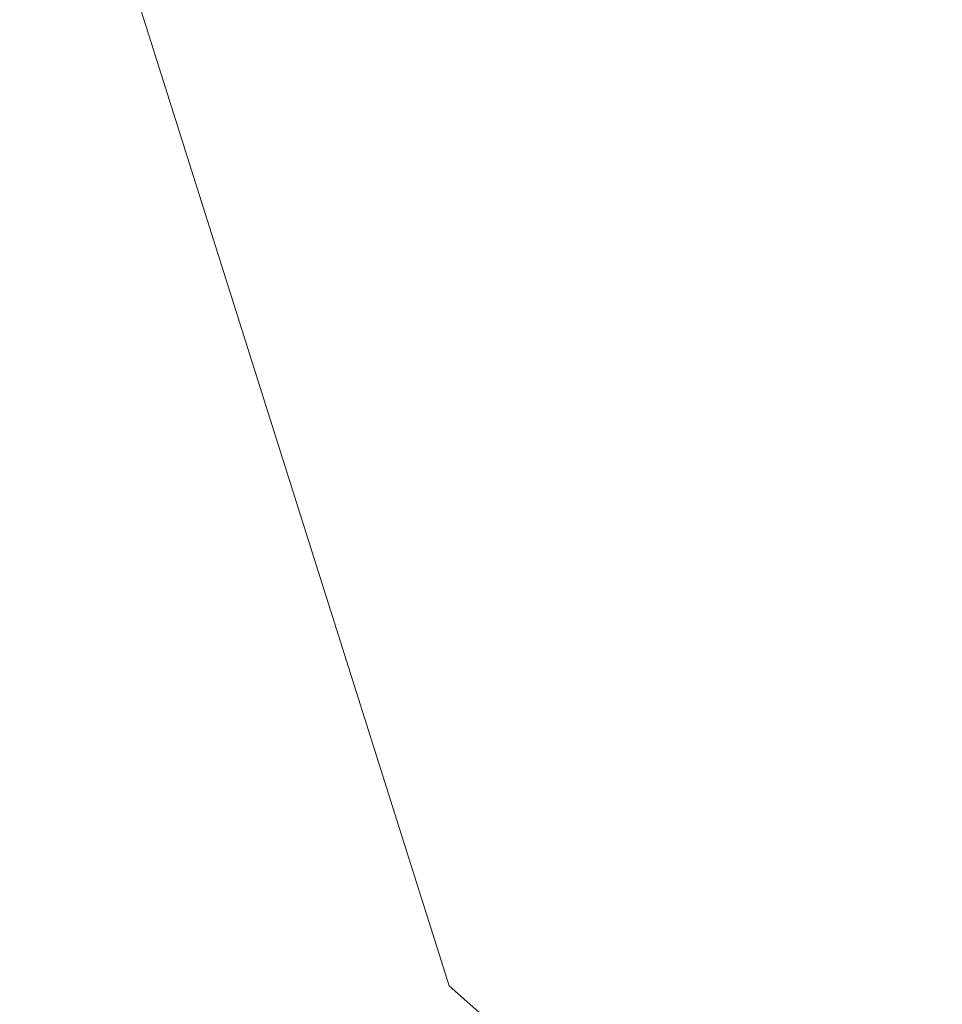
# Model space of a CAD drawing. Header units: millimetres. Extents: x -276 to 275, y -103 to 102.
# Tile 152 of 256: x 17.884 to 18.254, y -17.398 to -17.003. Entities that reach past the tile are written whole.
import ezdxf

# ---------------------------------------------------------------- set-up
doc = ezdxf.new("R2010")
doc.units = ezdxf.units.MM
doc.layers.add('G-IMPT', color=8, linetype='Continuous')

# ---------------------------------------------------------------- blocks, each defined once
blk = doc.blocks.new('QST1150_dwg-16448-View 1')
at = {"layer": 'G-IMPT', "lineweight": 9}
mesh = blk.add_polyface(dxfattribs=at)
corners = [(18.0561, -76.5, 17.35199), (18.0561, -74.5, 17.35199), (15.76855, -74.5, 10.10462), (15.76855, -76.5, 10.10462)]
mesh.append_faces([[corners[k] for k in face] for face in [(0, 1, 2, 3)]])
mesh = blk.add_polyface(dxfattribs=at)
corners = [(18.0561, -79.5, 17.35199), (18.0561, -76.5, 17.35199), (15.76855, -76.5, 10.10462), (15.76855, -79.5, 10.10462)]
mesh.append_faces([[corners[k] for k in face] for face in [(0, 1, 2, 3)]])
mesh = blk.add_polyface(dxfattribs=at)
corners = [(18.0561, -79.5, 17.35199), (18.43953, -79.5, 17.69269), (18.92124, -79.5, 17.51645), (18.92124, -76.5, 17.51645), (18.43953, -76.5, 17.69269), (18.0561, -76.5, 17.35199)]
mesh.append_faces([[corners[k] for k in face] for face in [(1, 2, 3, 4), (4, 5, 0, 1)]], dxfattribs={"vtx3": -1})

msp = doc.modelspace()

# ---------------------------------------------------------------- block references
at = {"layer": 'G-IMPT', "lineweight": 9, "extrusion": (0, -1, 0)}
msp.add_blockref('QST1150_dwg-16448-View 1', (0, 74.64505, 0.03867), dxfattribs=at)

doc.saveas('drawing.dxf')
